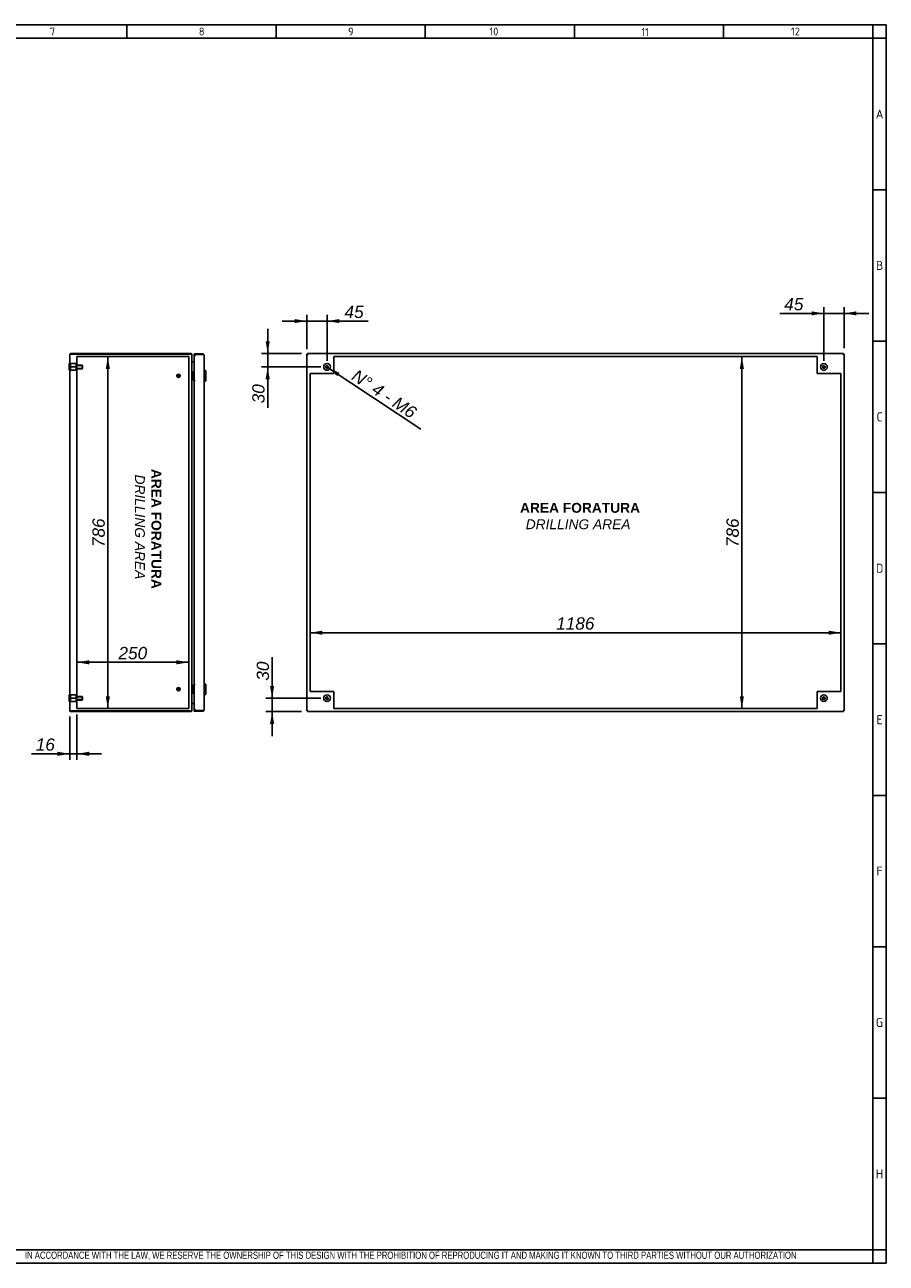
# Model space of a CAD drawing. Extents: x 6 to 412, y 11 to 288.
# Tile 4 of 4: x 220 to 412, y 11 to 288. Entities that reach past the tile are written whole.
import ezdxf
from ezdxf.enums import TextEntityAlignment as Align
from ezdxf.lldxf.tags import DXFTag

# ---------------------------------------------------------------- set-up
doc = ezdxf.new("R2010")
doc.units = 0
doc.layers.get('0').update_dxf_attribs({"linetype": 'CONTINUOUS'})
for name, color, linetype in [('_TRANSLATION', 7, 'CONTINUOUS'), ('AE00417_01', 7, 'CONTINUOUS'), ('AE00907_02', 7, 'CONTINUOUS'), ('AE00989_10', 7, 'CONTINUOUS'), ('C0000000', 7, 'CONTINUOUS'), ('C0000000_04', 7, 'CONTINUOUS'), ('C0000000_05', 7, 'CONTINUOUS'), ('C0000000_49', 7, 'CONTINUOUS'), ('C0000000_89', 7, 'CONTINUOUS'), ('C0000000_90', 7, 'CONTINUOUS'), ('DEFAULT', 7, 'CONTINUOUS')]:
    doc.layers.add(name, color=color, linetype=linetype)
doc.styles.add('SEACAD_ARIAL', font='arial.ttf')
doc.styles.add('SEACAD_ARIALI', font='ariali.ttf')
tags = doc.linetypes.add('CENTER2', pattern=[28.575, 19.05, -3.175, 3.175, -3.175]).pattern_tags.tags
tags[10:11] = [DXFTag(74, 4), DXFTag(75, 0), DXFTag(340, '0'), DXFTag(46, 0.0), DXFTag(50, 0.0), DXFTag(44, 0.0), DXFTag(45, 0.0)]
tags[8:9] = [DXFTag(74, 4), DXFTag(75, 0), DXFTag(340, '0'), DXFTag(46, 0.0), DXFTag(50, 0.0), DXFTag(44, 0.0), DXFTag(45, 0.0)]
tags[6:7] = [DXFTag(74, 4), DXFTag(75, 0), DXFTag(340, '0'), DXFTag(46, 0.0), DXFTag(50, 0.0), DXFTag(44, 0.0), DXFTag(45, 0.0)]
tags[4:5] = [DXFTag(74, 4), DXFTag(75, 0), DXFTag(340, '0'), DXFTag(46, 0.0), DXFTag(50, 0.0), DXFTag(44, 0.0), DXFTag(45, 0.0)]
tags = doc.linetypes.add('HIDDEN2', pattern=[4.7625, 3.175, -1.5875]).pattern_tags.tags
tags[6:7] = [DXFTag(74, 4), DXFTag(75, 0), DXFTag(340, '0'), DXFTag(46, 0.0), DXFTag(50, 0.0), DXFTag(44, 0.0), DXFTag(45, 0.0)]
tags[4:5] = [DXFTag(74, 4), DXFTag(75, 0), DXFTag(340, '0'), DXFTag(46, 0.0), DXFTag(50, 0.0), DXFTag(44, 0.0), DXFTag(45, 0.0)]
doc.dimstyles.new('ISO', dxfattribs={"dimtxt": 2.75, "dimasz": 2.75, "dimexe": 1.375, "dimexo": 1.375, "dimgap": 0.6875, "dimtad": 1, "dimdec": 1, "dimlfac": 10, "dimtxsty": 'SEACAD_ARIAL', "dimsah": 1, "dimcen": 1.375, "dimadec": 1, "dimazin": 3, "dimtfac": 0.7, "dimtdec": 3, "dimtmove": 0, "dimatfit": 3})

# ---------------------------------------------------------------- blocks, each defined once
blk = doc.blocks.new('SE4')
at = {"layer": 'AE00417_01', "color": 7, "linetype": 'HIDDEN2'}
for centre, radius in [((253.99, 209.16), 0.375), ((253.99, 209.16), 0.3), ((253.99, 209.16), 0.25), ((253.99, 209.16), 0.225), ((253.99, 139.16), 0.375), ((253.99, 139.16), 0.3), ((253.99, 139.16), 0.25), ((253.99, 139.16), 0.225)]:
    blk.add_circle(centre, radius, dxfattribs=at)
for centre in [(253.99, 209.16), (253.99, 139.16)]:
    blk.add_arc(centre, 0.238, 75, 15, dxfattribs=at)
at = {"layer": 'AE00907_02', "color": 7, "linetype": 'HIDDEN2'}
for p, q in [((230.34, 134.31), (229.84, 134.31)), ((229.84, 134.31), (229.84, 134.31)), ((234.31, 134.31), (230.34, 134.31)), ((234.81, 134.31), (234.31, 134.31)), ((234.81, 134.31), (234.81, 134.31))]:
    blk.add_line(p, q, dxfattribs=at)
at = {"layer": 'AE00907_02', "color": 7, "linetype": 'CONTINUOUS'}
for p, q in [((230.34, 134.31), (230.32, 134.31)), ((234.31, 134.31), (230.34, 134.31)), ((234.33, 134.31), (234.31, 134.31)), ((234.81, 134.31), (234.81, 134.31))]:
    blk.add_line(p, q, dxfattribs=at)
at = {"layer": 'AE00989_10', "color": 7, "linetype": 'CONTINUOUS'}
for p, q in [((259.79, 210.56), (259.69, 210.56)), ((259.79, 210.56), (259.79, 207.76)), ((260.09, 210.26), (259.79, 210.56)), ((260.09, 208.06), (260.09, 210.26)), ((259.69, 207.76), (259.79, 207.76)), ((259.79, 207.76), (260.09, 208.06)), ((259.79, 140.56), (259.69, 140.56)), ((259.79, 140.56), (259.79, 137.76)), ((260.09, 140.26), (259.79, 140.56)), ((260.09, 138.06), (260.09, 140.26)), ((259.69, 137.76), (259.79, 137.76)), ((259.79, 137.76), (260.09, 138.06))]:
    blk.add_line(p, q, dxfattribs=at)
at = {"layer": 'C0000000', "color": 7, "linetype": 'CONTINUOUS'}
for p, q in [((229.59, 210.41), (229.59, 211.91)), ((229.69, 211.91), (229.59, 211.91)), ((229.59, 210.41), (229.69, 210.41)), ((257.09, 210.06), (257.09, 210.06)), ((257.09, 208.26), (257.09, 208.26)), ((257.1, 210.06), (257.49, 210.06)), ((257.49, 208.26), (257.1, 208.26)), ((257.19, 209.96), (257.19, 208.36)), ((257.09, 140.06), (257.09, 140.06)), ((257.1, 140.06), (257.49, 140.06)), ((257.19, 139.96), (257.19, 138.36)), ((257.09, 138.26), (257.09, 138.26)), ((257.49, 138.26), (257.1, 138.26))]:
    blk.add_line(p, q, dxfattribs=at)
at = {"layer": 'C0000000', "color": 7, "linetype": 'HIDDEN2'}
for p, q in [((229.84, 211.91), (229.84, 211.16)), ((231.14, 211.91), (229.84, 211.91)), ((229.84, 211.16), (229.84, 210.41)), ((231.14, 211.16), (229.84, 211.16)), ((231.14, 210.41), (229.84, 210.41)), ((231.14, 211.91), (231.14, 211.16)), ((232.44, 211.56), (231.14, 211.56)), ((232.52, 211.48), (231.14, 211.48)), ((231.14, 211.16), (231.14, 210.41)), ((232.52, 210.84), (231.14, 210.84)), ((231.14, 210.76), (232.44, 210.76)), ((232.44, 211.56), (232.44, 210.76)), ((232.54, 211.46), (232.44, 211.56)), ((232.44, 210.76), (232.54, 210.86)), ((232.54, 210.86), (232.54, 211.46))]:
    blk.add_line(p, q, dxfattribs=at)
at = {"layer": 'C0000000', "color": 7, "linetype": 'CONTINUOUS'}
for centre, start, end in [((257.09, 209.96), 90, 180), ((257.09, 208.36), 180, 270), ((257.09, 139.96), 90, 180), ((257.09, 138.36), 180, 270)]:
    blk.add_arc(centre, 0.1, start, end, dxfattribs=at)
for points in [[(257.19, 209.96), (257.19, 210.06), (257.09, 210.06)], [(257.09, 208.26), (257.19, 208.26), (257.19, 208.36)], [(257.19, 139.96), (257.19, 140.06), (257.09, 140.06)], [(257.09, 138.26), (257.19, 138.26), (257.19, 138.36)]]:
    blk.add_rational_spline(points, [1, 0.707106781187, 1], degree=2, dxfattribs=at)
at = {"layer": 'C0000000_04', "color": 7, "linetype": 'HIDDEN2'}
for p, q in [((229.84, 137.91), (229.84, 137.16)), ((231.14, 137.91), (229.84, 137.91)), ((229.84, 137.16), (229.84, 136.41)), ((231.14, 137.16), (229.84, 137.16)), ((231.14, 136.41), (229.84, 136.41)), ((231.14, 137.91), (231.14, 137.16)), ((232.44, 137.56), (231.14, 137.56)), ((232.52, 137.48), (231.14, 137.48)), ((231.14, 137.16), (231.14, 136.41)), ((232.52, 136.84), (231.14, 136.84)), ((231.14, 136.76), (232.44, 136.76)), ((232.44, 137.56), (232.44, 136.76)), ((232.54, 137.46), (232.44, 137.56)), ((232.44, 136.76), (232.54, 136.86)), ((232.54, 136.86), (232.54, 137.46))]:
    blk.add_line(p, q, dxfattribs=at)
at = {"layer": 'C0000000_05', "color": 7, "linetype": 'CONTINUOUS'}
for p, q in [((229.59, 136.41), (229.59, 137.91)), ((229.69, 137.91), (229.59, 137.91)), ((229.59, 136.41), (229.69, 136.41))]:
    blk.add_line(p, q, dxfattribs=at)
at = {"layer": 'C0000000_49', "color": 7, "linetype": 'CONTINUOUS'}
for p, q in [((229.69, 134.44), (229.69, 213.88)), ((229.97, 214.01), (229.72, 214.01)), ((229.72, 214.01), (229.97, 214.01)), ((256.71, 214.16), (229.97, 214.16)), ((229.97, 214.01), (256.71, 214.01)), ((256.71, 214.01), (229.97, 214.01)), ((256.99, 134.44), (256.99, 213.88)), ((256.99, 213.88), (256.99, 213.88)), ((257.12, 212.31), (256.99, 212.31)), ((257.12, 212.31), (257.49, 212.31)), ((257.49, 212.31), (257.12, 212.31)), ((256.99, 136.01), (257.12, 136.01)), ((257.49, 136.01), (257.12, 136.01)), ((257.12, 136.01), (257.49, 136.01)), ((229.97, 134.31), (229.72, 134.31)), ((229.72, 134.31), (229.97, 134.31)), ((256.71, 134.31), (229.97, 134.31)), ((229.97, 134.31), (230.32, 134.31)), ((229.97, 134.16), (256.71, 134.16)), ((234.33, 134.31), (256.71, 134.31)), ((256.99, 134.44), (256.99, 134.44))]:
    blk.add_line(p, q, dxfattribs=at)
at = {"layer": 'C0000000_49', "color": 7, "linetype": 'CENTER2'}
for p, q in [((231.29, 134.86), (231.29, 213.46)), ((231.29, 213.46), (256.29, 213.46)), ((256.29, 213.46), (256.29, 134.86)), ((256.29, 134.86), (231.29, 134.86))]:
    blk.add_line(p, q, dxfattribs=at)
at = {"layer": 'C0000000_49', "color": 7, "linetype": 'CONTINUOUS'}
for centre, radius, start, end in [((229.97, 213.88), 0.28, 152.336, 180), ((229.97, 213.88), 0.28, 90, 152.336), ((256.71, 213.88), 0.28, 0, 90), ((257.12, 212.44), 0.13, 180, 270), ((257.12, 135.88), 0.13, 90, 180), ((229.97, 134.44), 0.28, 180, 207.664), ((229.97, 134.44), 0.28, 207.664, 270), ((256.71, 134.44), 0.28, 270, 0)]:
    blk.add_arc(centre, radius, start, end, dxfattribs=at)
for centre, major_axis, ratio, start_param, end_param in [((229.97, 213.88), (0.28, 0), 0.997824, 2.658765, 3.141593), ((256.71, 213.88), (-0.28, 0), 0.464286, 3.141593, 4.712389), ((229.97, 134.44), (0.28, 0), 0.997824, 3.141593, 3.624421), ((256.71, 134.44), (0.28, 0), 0.464286, 4.712389, 6.283185)]:
    blk.add_ellipse(centre, major_axis=major_axis, ratio=ratio, start_param=start_param, end_param=end_param, dxfattribs=at)
at = {"layer": 'C0000000_89', "color": 7, "linetype": 'CONTINUOUS'}
for p, q in [((257.64, 214.06), (257.49, 214.06)), ((257.49, 213.91), (257.49, 214.06)), ((259.39, 213.91), (257.49, 213.91)), ((257.49, 213.73), (257.49, 213.91)), ((257.79, 213.73), (257.49, 213.73)), ((257.64, 213.73), (257.49, 213.73)), ((257.49, 213.73), (257.49, 213.73)), ((257.49, 213.73), (257.49, 208.08)), ((257.64, 214.06), (259.39, 214.06)), ((257.64, 213.91), (259.39, 213.91)), ((257.64, 213.73), (257.79, 213.73)), ((257.79, 213.73), (257.79, 213.73)), ((259.39, 213.91), (259.65, 213.91)), ((259.65, 213.91), (259.39, 213.91)), ((259.42, 214.06), (259.42, 214.06)), ((259.45, 214.06), (259.45, 214.05)), ((259.69, 213.76), (259.69, 134.56)), ((257.64, 208.08), (257.49, 208.08)), ((257.73, 208.06), (257.49, 208.06)), ((257.49, 208.06), (257.49, 140.26)), ((257.73, 208.08), (257.64, 208.08)), ((257.73, 208.08), (257.73, 208.06)), ((257.73, 208.06), (257.73, 208.06)), ((257.49, 140.26), (257.73, 140.26)), ((257.64, 140.24), (257.49, 140.24)), ((257.49, 140.24), (257.49, 134.59)), ((257.64, 140.24), (257.73, 140.24)), ((257.73, 140.26), (257.73, 140.26)), ((257.73, 140.26), (257.73, 140.24)), ((257.49, 134.41), (257.49, 134.59)), ((257.49, 134.59), (257.79, 134.59)), ((257.64, 134.59), (257.49, 134.59)), ((257.49, 134.59), (257.49, 134.59)), ((257.49, 134.41), (259.39, 134.41)), ((257.49, 134.41), (257.49, 134.26)), ((257.64, 134.26), (257.49, 134.26)), ((257.79, 134.59), (257.64, 134.59)), ((259.39, 134.41), (257.64, 134.41)), ((259.39, 134.26), (257.64, 134.26)), ((257.79, 134.59), (257.79, 134.59)), ((259.39, 134.41), (259.65, 134.41)), ((259.65, 134.41), (259.39, 134.41)), ((259.42, 134.26), (259.42, 134.26)), ((259.45, 134.27), (259.45, 134.26))]:
    blk.add_line(p, q, dxfattribs=at)
for centre, radius, start, end in [((257.64, 213.91), 0.15, 90, 180), ((257.64, 213.91), 0.0002, 90, 204.4698), ((259.39, 213.76), 0.3, 30, 90), ((259.39, 213.76), 0.3, 0, 30), ((257.64, 134.41), 0.15, 180, 270), ((257.64, 134.41), 0.0002, 155.5302, 270), ((259.39, 134.56), 0.3, 270, 330), ((259.39, 134.56), 0.3, 330, 0)]:
    blk.add_arc(centre, radius, start, end, dxfattribs=at)
for centre, start_param, end_param in [((259.39, 213.76), 3.141593, 3.665191), ((259.39, 134.56), 2.617994, 3.141593)]:
    blk.add_ellipse(centre, major_axis=(-0.3, 0), ratio=0.998114, start_param=start_param, end_param=end_param, dxfattribs=at)
at = {"layer": 'C0000000_90', "color": 7, "linetype": 'CONTINUOUS'}
for p, q in [((257.49, 214.06), (257.46, 214.06)), ((257.46, 213.51), (257.46, 214.06)), ((257.46, 134.26), (257.46, 134.81)), ((257.49, 134.26), (257.46, 134.26))]:
    blk.add_line(p, q, dxfattribs=at)
for centre, major_axis, ratio, start_param, end_param in [((257.75, 213.51), (0, 0.3), 0.976296, 1.570796, 2.046102), ((259.39, 213.76), (0, 0.307), 0.977599, 4.712389, 5.222355), ((257.75, 134.81), (0, 0.3), 0.976296, 1.09549, 1.570796), ((259.39, 134.56), (0, -0.307), 0.977599, 1.06083, 1.570796)]:
    blk.add_ellipse(centre, major_axis=major_axis, ratio=ratio, start_param=start_param, end_param=end_param, dxfattribs=at)
blk = doc.blocks.new('SE5')
at = {"layer": 'AE00907_02', "color": 7, "linetype": 'CONTINUOUS'}
blk.add_line((402.52, 134.31), (402.52, 134.31), dxfattribs=at)
blk.add_line((402.52, 134.31), (402.52, 134.31), dxfattribs=at)
at = {"layer": 'C0000000', "color": 7, "linetype": 'CONTINUOUS'}
for radius in [0.75, 0.246]:
    blk.add_circle((398.17, 211.16), radius, dxfattribs=at)
blk.add_arc((398.17, 211.16), 0.3, 75, 15, dxfattribs=at)
at = {"layer": 'C0000000_05', "color": 7, "linetype": 'CONTINUOUS'}
for centre, radius in [((287.17, 211.16), 0.75), ((287.17, 211.16), 0.246), ((287.17, 137.16), 0.75), ((287.17, 137.16), 0.246), ((398.17, 137.16), 0.75), ((398.17, 137.16), 0.246)]:
    blk.add_circle(centre, radius, dxfattribs=at)
for centre in [(287.17, 211.16), (287.17, 137.16), (398.17, 137.16)]:
    blk.add_arc(centre, 0.3, 75, 15, dxfattribs=at)
at = {"layer": 'C0000000_49', "color": 7, "linetype": 'CONTINUOUS'}
for p, q in [((282.67, 214.01), (282.67, 134.31)), ((282.67, 214.01), (282.82, 214.01)), ((282.82, 214.16), (282.82, 214.01)), ((402.52, 214.16), (282.82, 214.16)), ((282.82, 214.01), (282.95, 213.88)), ((282.82, 214.01), (282.95, 213.88)), ((402.52, 214.01), (402.39, 213.88)), ((402.52, 214.01), (402.39, 213.88)), ((402.52, 214.16), (402.52, 214.01)), ((402.67, 214.01), (402.52, 214.01)), ((402.67, 134.31), (402.67, 214.01)), ((282.67, 134.31), (282.82, 134.31)), ((282.82, 134.31), (282.95, 134.44)), ((282.82, 134.31), (282.95, 134.44)), ((282.82, 134.16), (282.82, 134.31)), ((282.82, 134.16), (402.52, 134.16)), ((402.52, 134.31), (402.39, 134.44)), ((402.52, 134.31), (402.39, 134.44)), ((402.67, 134.31), (402.52, 134.31)), ((402.52, 134.16), (402.52, 134.31))]:
    blk.add_line(p, q, dxfattribs=at)
at = {"layer": 'C0000000_49', "color": 7, "linetype": 'CENTER2'}
for p, q in [((288.67, 213.46), (288.67, 209.66)), ((396.67, 213.46), (288.67, 213.46)), ((396.67, 209.66), (396.67, 213.46)), ((288.67, 209.66), (283.37, 209.66)), ((283.37, 209.66), (283.37, 138.66)), ((401.97, 209.66), (396.67, 209.66)), ((401.97, 138.66), (401.97, 209.66)), ((283.37, 138.66), (288.67, 138.66)), ((288.67, 138.66), (288.67, 134.86)), ((396.67, 134.86), (396.67, 138.66)), ((396.67, 138.66), (401.97, 138.66)), ((288.67, 134.86), (396.67, 134.86))]:
    blk.add_line(p, q, dxfattribs=at)
at = {"layer": 'C0000000_89', "color": 7, "linetype": 'CONTINUOUS'}
for p, q in [((402.52, 214.06), (402.52, 214.06)), ((402.52, 214.01), (402.52, 214.06)), ((402.67, 213.91), (402.67, 213.91)), ((402.67, 213.73), (402.67, 213.91)), ((402.67, 213.73), (402.67, 213.73)), ((402.67, 213.73), (402.67, 213.73)), ((402.67, 213.73), (402.67, 213.73)), ((402.67, 208.08), (402.67, 213.73)), ((402.67, 208.08), (402.67, 208.08)), ((402.67, 208.08), (402.67, 208.06)), ((402.67, 208.06), (402.67, 140.26)), ((402.67, 208.06), (402.67, 208.06)), ((402.67, 140.26), (402.67, 140.26)), ((402.67, 140.26), (402.67, 140.24)), ((402.67, 134.59), (402.67, 140.24)), ((402.67, 140.24), (402.67, 140.24)), ((402.52, 134.26), (402.52, 134.31)), ((402.52, 134.26), (402.52, 134.26)), ((402.67, 134.41), (402.67, 134.59)), ((402.67, 134.59), (402.67, 134.59)), ((402.67, 134.59), (402.67, 134.59)), ((402.67, 134.59), (402.67, 134.59)), ((402.67, 134.41), (402.67, 134.41))]:
    blk.add_line(p, q, dxfattribs=at)
at = {"layer": 'C0000000_90', "color": 7, "linetype": 'CONTINUOUS'}
for p, q in [((282.67, 213.91), (282.67, 213.73)), ((282.67, 213.91), (282.67, 213.91)), ((282.67, 213.73), (282.67, 208.08)), ((282.67, 213.73), (282.67, 213.73)), ((282.67, 213.73), (282.67, 213.73)), ((282.67, 213.73), (282.67, 213.73)), ((282.82, 214.06), (282.82, 214.06)), ((282.82, 214.06), (282.82, 214.01)), ((282.67, 208.08), (282.67, 208.08)), ((282.67, 208.06), (282.67, 208.08)), ((282.67, 140.26), (282.67, 208.06)), ((282.67, 208.06), (282.67, 208.06)), ((282.67, 140.26), (282.67, 140.26)), ((282.67, 140.24), (282.67, 140.26)), ((282.67, 140.24), (282.67, 134.59)), ((282.67, 140.24), (282.67, 140.24)), ((282.67, 134.59), (282.67, 134.41)), ((282.67, 134.59), (282.67, 134.59)), ((282.67, 134.59), (282.67, 134.59)), ((282.67, 134.59), (282.67, 134.59)), ((282.67, 134.41), (282.67, 134.41)), ((282.82, 134.31), (282.82, 134.26)), ((282.82, 134.26), (282.82, 134.26))]:
    blk.add_line(p, q, dxfattribs=at)
blk = doc.blocks.new('DMBLK816')
at = {"layer": '_TRANSLATION', "linetype": 'CONTINUOUS'}
for points in [[(226.94, 124.29), (229.69, 124.75), (226.94, 125.21)], [(234.04, 124.29), (234.04, 125.21), (231.29, 124.75)]]:
    blk.add_hatch(color=7, dxfattribs=at).paths.add_polyline_path(points)
at = {"layer": '_TRANSLATION', "color": 7, "linetype": 'CONTINUOUS'}
for p, q in [((229.69, 133.07), (229.69, 123.38)), ((231.29, 133.49), (231.29, 123.38)), ((236.79, 124.75), (221.14, 124.75))]:
    blk.add_line(p, q, dxfattribs=at)
at = {"layer": '_TRANSLATION', "color": 7, "linetype": 'CONTINUOUS', "style": 'SEACAD_ARIALI'}
blk.add_text('16', height=2.75, dxfattribs=at).set_placement((222.1, 128.19), align=Align.TOP_LEFT)
blk = doc.blocks.new('DMBLK817')
at = {"layer": '_TRANSLATION', "linetype": 'CONTINUOUS'}
for points in [[(234.04, 145.64), (231.29, 145.18), (234.04, 144.73)], [(253.54, 145.64), (253.54, 144.73), (256.29, 145.18)]]:
    blk.add_hatch(color=7, dxfattribs=at).paths.add_polyline_path(points)
at = {"layer": '_TRANSLATION', "color": 7, "linetype": 'CONTINUOUS'}
blk.add_line((231.29, 145.18), (256.29, 145.18), dxfattribs=at)
at = {"layer": '_TRANSLATION', "color": 7, "linetype": 'CONTINUOUS', "style": 'SEACAD_ARIALI'}
blk.add_text('250', height=2.75, dxfattribs=at).set_placement((240.58, 148.62), align=Align.TOP_LEFT)
blk = doc.blocks.new('DMBLK818')
at = {"layer": '_TRANSLATION', "linetype": 'CONTINUOUS'}
for points in [[(238.66, 210.71), (238.2, 213.46), (237.74, 210.71)], [(238.66, 137.61), (237.74, 137.61), (238.2, 134.86)]]:
    blk.add_hatch(color=7, dxfattribs=at).paths.add_polyline_path(points)
at = {"layer": '_TRANSLATION', "color": 7, "linetype": 'CONTINUOUS'}
for p, q in [((232.66, 213.46), (239.58, 213.46)), ((238.2, 134.86), (238.2, 213.46))]:
    blk.add_line(p, q, dxfattribs=at)
at = {"layer": '_TRANSLATION', "color": 7, "linetype": 'CONTINUOUS', "style": 'SEACAD_ARIALI'}
blk.add_text('786', height=2.75, rotation=90, dxfattribs=at).set_placement((234.76, 170.92), align=Align.TOP_LEFT)
blk = doc.blocks.new('DMBLK819')
at = {"layer": '_TRANSLATION', "linetype": 'CONTINUOUS'}
for points in [[(379.38, 210.71), (380.3, 210.71), (379.84, 213.46)], [(379.38, 137.61), (379.84, 134.86), (380.3, 137.61)]]:
    blk.add_hatch(color=7, dxfattribs=at).paths.add_polyline_path(points)
at = {"layer": '_TRANSLATION', "color": 7, "linetype": 'CONTINUOUS'}
for p, q in [((395.3, 213.46), (378.46, 213.46)), ((379.84, 213.46), (379.84, 134.86)), ((395.3, 134.86), (378.46, 134.86))]:
    blk.add_line(p, q, dxfattribs=at)
at = {"layer": '_TRANSLATION', "color": 7, "linetype": 'CONTINUOUS', "style": 'SEACAD_ARIALI'}
blk.add_text('786', height=2.75, rotation=90, dxfattribs=at).set_placement((376.4, 170.92), align=Align.TOP_LEFT)
blk = doc.blocks.new('DMBLK820')
at = {"layer": '_TRANSLATION', "linetype": 'CONTINUOUS'}
for points in [[(286.12, 152.25), (283.37, 151.79), (286.12, 151.33)], [(399.22, 152.25), (399.22, 151.33), (401.97, 151.79)]]:
    blk.add_hatch(color=7, dxfattribs=at).paths.add_polyline_path(points)
at = {"layer": '_TRANSLATION', "color": 7, "linetype": 'CONTINUOUS'}
for p, q in [((283.37, 140.04), (283.37, 153.16)), ((401.97, 151.79), (283.37, 151.79))]:
    blk.add_line(p, q, dxfattribs=at)
at = {"layer": '_TRANSLATION', "color": 7, "linetype": 'CONTINUOUS', "style": 'SEACAD_ARIALI'}
blk.add_text('1186', height=2.75, dxfattribs=at).set_placement((338.36, 155.23), align=Align.TOP_LEFT)
blk = doc.blocks.new('DMBLK821')
at = {"layer": '_TRANSLATION', "linetype": 'CONTINUOUS'}
for points in [[(395.42, 223.58), (395.42, 222.67), (398.17, 223.12)], [(405.42, 223.58), (402.67, 223.12), (405.42, 222.67)]]:
    blk.add_hatch(color=7, dxfattribs=at).paths.add_polyline_path(points)
at = {"layer": '_TRANSLATION', "color": 7, "linetype": 'CONTINUOUS'}
for p, q in [((398.17, 212.54), (398.17, 224.5)), ((402.67, 215.38), (402.67, 224.5)), ((408.17, 223.12), (388.35, 223.12))]:
    blk.add_line(p, q, dxfattribs=at)
at = {"layer": '_TRANSLATION', "color": 7, "linetype": 'CONTINUOUS', "style": 'SEACAD_ARIALI'}
blk.add_text('45', height=2.75, dxfattribs=at).set_placement((389.31, 226.56), align=Align.TOP_LEFT)
blk = doc.blocks.new('DMBLK822')
at = {"layer": '_TRANSLATION', "linetype": 'CONTINUOUS'}
for points in [[(279.92, 221.86), (279.92, 220.95), (282.67, 221.4)], [(289.92, 221.86), (287.17, 221.4), (289.92, 220.95)]]:
    blk.add_hatch(color=7, dxfattribs=at).paths.add_polyline_path(points)
at = {"layer": '_TRANSLATION', "color": 7, "linetype": 'CONTINUOUS'}
for p, q in [((277.17, 221.4), (296.37, 221.4)), ((282.67, 215.11), (282.67, 222.78)), ((287.17, 212.54), (287.17, 222.78))]:
    blk.add_line(p, q, dxfattribs=at)
at = {"layer": '_TRANSLATION', "color": 7, "linetype": 'CONTINUOUS', "style": 'SEACAD_ARIALI'}
blk.add_text('45', height=2.75, dxfattribs=at).set_placement((291.07, 224.84), align=Align.TOP_LEFT)
blk = doc.blocks.new('DMBLK823')
at = {"layer": '_TRANSLATION', "linetype": 'CONTINUOUS'}
for points in [[(273.45, 216.91), (273.91, 214.16), (274.37, 216.91)], [(273.45, 208.41), (274.37, 208.41), (273.91, 211.16)]]:
    blk.add_hatch(color=7, dxfattribs=at).paths.add_polyline_path(points)
at = {"layer": '_TRANSLATION', "color": 7, "linetype": 'CONTINUOUS'}
for p, q in [((273.91, 219.66), (273.91, 202.06)), ((281.45, 214.16), (272.53, 214.16)), ((285.8, 211.16), (272.53, 211.16))]:
    blk.add_line(p, q, dxfattribs=at)
at = {"layer": '_TRANSLATION', "color": 7, "linetype": 'CONTINUOUS', "style": 'SEACAD_ARIALI'}
blk.add_text('30', height=2.75, rotation=90, dxfattribs=at).set_placement((270.47, 203.02), align=Align.TOP_LEFT)
blk = doc.blocks.new('DMBLK824')
at = {"layer": '_TRANSLATION', "linetype": 'CONTINUOUS'}
for points in [[(274.44, 139.91), (274.9, 137.16), (275.36, 139.91)], [(274.44, 131.41), (275.36, 131.41), (274.9, 134.16)]]:
    blk.add_hatch(color=7, dxfattribs=at).paths.add_polyline_path(points)
at = {"layer": '_TRANSLATION', "color": 7, "linetype": 'CONTINUOUS'}
for p, q in [((274.9, 128.66), (274.9, 146.32)), ((285.8, 137.16), (273.52, 137.16)), ((281.45, 134.16), (273.52, 134.16))]:
    blk.add_line(p, q, dxfattribs=at)
at = {"layer": '_TRANSLATION', "color": 7, "linetype": 'CONTINUOUS', "style": 'SEACAD_ARIALI'}
blk.add_text('30', height=2.75, rotation=90, dxfattribs=at).set_placement((271.46, 141.08), align=Align.TOP_LEFT)
blk = doc.blocks.new('DMBLK825')
at = {"layer": '_TRANSLATION', "linetype": 'CONTINUOUS'}
blk.add_hatch(color=7, dxfattribs=at).paths.add_polyline_path([(289.97, 209.85), (287.42, 210.99), (289.46, 209.09)])
at = {"layer": '_TRANSLATION', "color": 7, "linetype": 'CONTINUOUS'}
blk.add_line((287.42, 210.99), (308.13, 197.23), dxfattribs=at)
at = {"layer": '_TRANSLATION', "color": 7, "linetype": 'CONTINUOUS', "style": 'SEACAD_ARIALI'}
blk.add_text('N° 4 - M6', height=2.75, rotation=326.3801, dxfattribs=at).set_placement((293.94, 210.79), align=Align.TOP_LEFT)

msp = doc.modelspace()

# ---------------------------------------------------------------- linework, layer by layer
at = {"color": 7, "linetype": 'CONTINUOUS'}
for p, q in [((412.092, 287.588), (6.234, 287.588)), ((242.48, 287.588), (242.48, 284.56)), ((275.797, 287.588), (275.797, 284.56)), ((309.113, 287.588), (309.113, 284.56)), ((342.43, 287.588), (342.43, 284.56)), ((375.747, 287.588), (375.747, 284.56)), ((412.092, 10.959), (412.092, 287.588)), ((412.092, 250.738), (409.063, 250.738)), ((412.092, 216.917), (409.063, 216.917)), ((412.092, 183.095), (409.063, 183.095)), ((412.092, 149.274), (409.063, 149.274)), ((412.092, 115.452), (409.063, 115.452)), ((412.092, 81.631), (409.063, 81.631)), ((412.092, 47.809), (409.063, 47.809)), ((6.234, 10.959), (412.092, 10.959))]:
    msp.add_line(p, q, dxfattribs=at)
at = {"layer": 'DEFAULT', "color": 7, "linetype": 'CONTINUOUS'}
for p, q in [((409.063, 10.959), (409.063, 287.588)), ((412.092, 284.56), (6.234, 284.56)), ((6.234, 13.988), (412.092, 13.988))]:
    msp.add_line(p, q, dxfattribs=at)

# ---------------------------------------------------------------- block references
at = {"layer": '_TRANSLATION'}
for name in ['SE4', 'SE5']:
    msp.add_blockref(name, (0, 0), dxfattribs=at)

# ---------------------------------------------------------------- texts
for s, insert, char_height, width, attachment_point in [('{\\fSolid Edge ANSI|b0||i0||c0|p34;\\C7;\\H1.766793;\\W1.;7}', (225.852, 285.196), 1.76679, 1.98765, 8), ('{\\fSolid Edge ANSI|b0||i0||c0|p34;\\C7;\\H1.766793;\\W1.;8}', (259.168, 285.196), 1.76679, 1.98765, 8), ('{\\fSolid Edge ANSI|b0||i0||c0|p34;\\C7;\\H1.766793;\\W1.;9}', (292.485, 285.196), 1.76679, 1.98765, 8), ('{\\fSolid Edge ANSI|b0||i0||c0|p34;\\C7;\\H1.766793;\\W1.;10}', (324.438, 285.196), 1.76679, 11.1986, 8), ('{\\fSolid Edge ANSI|b0||i0||c0|p34;\\C7;\\H1.766793;\\W1.;11}', (358.218, 285.073), 1.76679, 10.09104, 8), ('{\\fSolid Edge ANSI|b0||i0||c0|p34;\\C7;\\H1.766793;\\W1.;12}', (391.814, 285.196), 1.76679, 8.86043, 8), ('{\\fSolid Edge ANSI|b0||i0||c0|p34;\\C7;\\H2.019192;\\W1.;A}', (410.612, 266.645), 2.01919, 2.2716, 8), ('{\\fSolid Edge ANSI|b0||i0||c0|p34;\\C7;\\H2.019192;\\W1.;B}', (410.616, 232.824), 2.01919, 2.524, 8), ('{\\fSolid Edge ANSI|b0||i0||c0|p34;\\C7;\\H2.019192;\\W1.;C}', (410.614, 199.002), 2.01919, 2.3978, 8), ('{\\fSolid Edge ANSI|b0||i0||c0|p34;\\C7;\\H2.019192;\\W1.;D}', (410.616, 165.181), 2.01919, 2.524, 8), ('{\\fSolid Edge ANSI|b0||i0||c0|p34;\\C7;\\H2.019192;\\W1.;E}', (410.614, 131.359), 2.01919, 2.3978, 8), ('{\\fSolid Edge ANSI|b0||i0||c0|p34;\\C7;\\H2.019192;\\W1.;F}', (410.612, 97.538), 2.01919, 2.2716, 8), ('{\\fSolid Edge ANSI|b0||i0||c0|p34;\\C7;\\H2.019192;\\W1.;G}', (410.586, 63.716), 2.01919, 2.5871, 8), ('{\\fSolid Edge ANSI|b0||i0||c0|p34;\\C7;\\H2.019192;\\W1.;H}', (410.588, 29.895), 2.01919, 2.7133, 8), ('{\\fArial Narrow|b0||i0||c0|p34;\\C7;\\H1.6;\\W0.94;IN ACCORDANCE WITH THE LAW, WE RESERVE THE OWNERSHIP OF THIS DESIGN WITH THE PROHIBITION OF REPRODUCING IT AND MAKING IT KNOWN TO THIRD PARTIES WITHOUT OUR AUTHORIZATION}', (219.688, 11.652), 1.6, 181.99571, 7)]:
    msp.add_mtext(s, dxfattribs=dict(insert=insert, char_height=char_height, width=width, attachment_point=attachment_point))
at = {"layer": '_TRANSLATION', "insert": (247.187, 175.417), "char_height": 2.2, "width": 30.57852, "attachment_point": 5, "rotation": 270}
msp.add_mtext('{\\fArial|b0||i0||c0|p34;\\C7;\\H2.2;\\W1.; }{\\fArial|b1||i0||c0|p34;\\C7;\\H2.2;\\W1.;AREA FORATURA \\P}{\\fArial|b0||i1||c0|p34;\\C7;\\H2.2;\\W1.;DRILLING AREA}', dxfattribs=at)
at = {"layer": '_TRANSLATION', "insert": (343.259, 177.841), "char_height": 2.2, "width": 30.57852, "attachment_point": 5}
msp.add_mtext('{\\fArial|b0||i0||c0|p34;\\C7;\\H2.2;\\W1.; }{\\fArial|b1||i0||c0|p34;\\C7;\\H2.2;\\W1.;AREA FORATURA \\P}{\\fArial|b0||i1||c0|p34;\\C7;\\H2.2;\\W1.;DRILLING AREA}', dxfattribs=at)

# ---------------------------------------------------------------- dimensions: what is measured, and where the dimension line sits
at = {"layer": '_TRANSLATION', "color": 7, "linetype": 'CONTINUOUS'}
for base, p1, p2, picture, middle in [((287.173, 221.404), (282.672, 213.73), (287.173, 211.16), 'DMBLK822', (290.103, 221.404)), ((398.173, 223.124), (402.673, 214.01), (398.173, 211.16), 'DMBLK821', (394.614, 223.124)), ((283.373, 151.789), (401.973, 138.66), (283.373, 138.66), 'DMBLK820', (342.673, 151.789)), ((229.689, 124.751), (231.289, 134.86), (229.689, 134.44), 'DMBLK816', (227.406, 124.751))]:
    dim = msp.add_linear_dim(base=base, p1=p1, p2=p2, text='\\A1;<>', dimstyle='ISO', dxfattribs=at)
    dim.commit()
    dim.dimension.update_dxf_attribs({"geometry": picture, "text_midpoint": middle, "dimtype": 160})
for base, p1, p2, angle, picture, middle, dimtype in [((273.909, 211.16), (282.823, 214.16), (287.173, 211.16), 90, 'DMBLK823', (273.909, 208.265), 160), ((238.201, 134.86), (231.289, 134.86), (231.289, 213.46), 90, 'DMBLK818', (238.201, 174.16), 161), ((379.838, 213.46), (396.673, 213.46), (396.673, 134.86), 270, 'DMBLK819', (379.838, 174.16), 161), ((231.289, 145.184), (231.289, 134.86), (256.289, 134.86), 0, 'DMBLK817', (243.789, 145.184), 161), ((274.897, 137.16), (282.823, 134.16), (287.173, 137.16), 90, 'DMBLK824', (274.897, 140.12), 160)]:
    dim = msp.add_linear_dim(base=base, p1=p1, p2=p2, angle=angle, text='\\A1;<>', dimstyle='ISO', dxfattribs=at)
    dim.commit()
    dim.dimension.update_dxf_attribs({"geometry": picture, "text_midpoint": middle, "dimtype": dimtype})
dim = msp.add_radius_dim(center=(287.173, 211.16), mpoint=(287.422, 210.994), text='\\A1;N° 4 - M6 {}', dimstyle='ISO', override={"dimtofl": 0, "dimtolj": 1}, dxfattribs=at)
dim.commit()
dim.dimension.update_dxf_attribs({"geometry": 'DMBLK825', "text_midpoint": (291.232, 208.461), "dimtype": 164})

doc.saveas('drawing.dxf')
